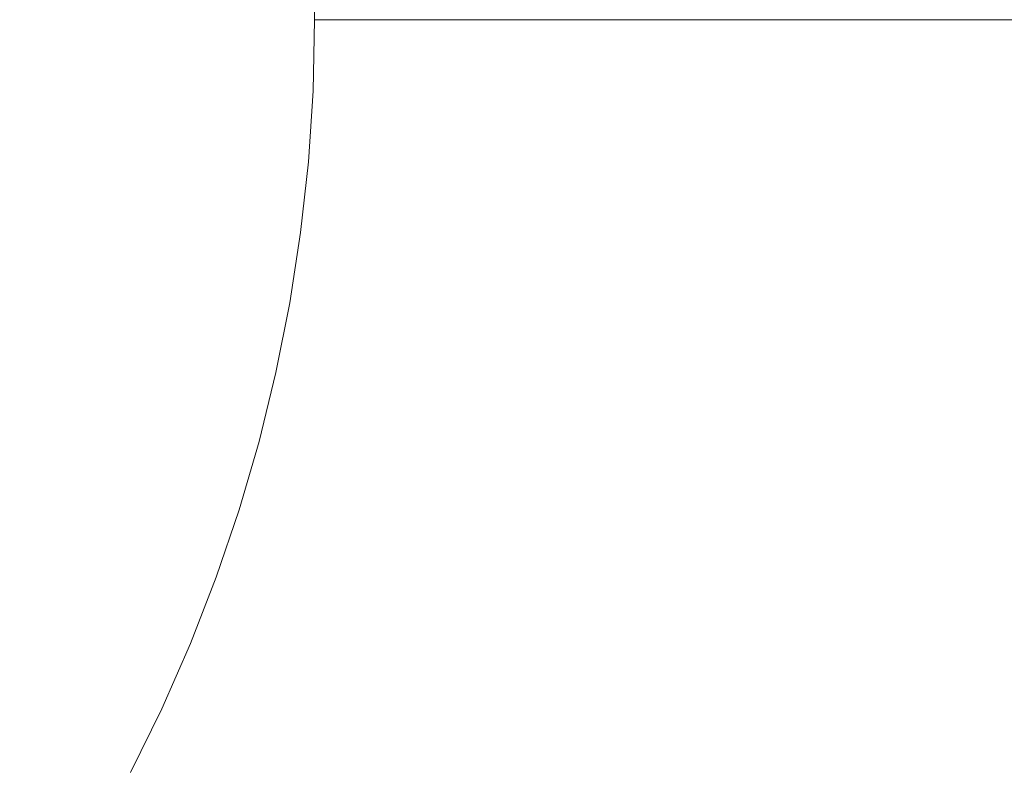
# Model space of a CAD drawing. Header units: centimetres. Extents: x -25.9 to 27.4, y -21.7 to -19.9.
# Tile 124 of 202: x 9.3944 to 9.4548, y -21.2062 to -21.16. Entities that reach past the tile are written whole.
import ezdxf

# ---------------------------------------------------------------- set-up
doc = ezdxf.new("R2010")
doc.units = ezdxf.units.CM
doc.header["$LTSCALE"] = 2.54
doc.layers.add('Lucido design-1', color=7, linetype='Continuous')

# ---------------------------------------------------------------- blocks, each defined once
blk = doc.blocks.new('Gruppo-5-1')
at = {"color": 7, "linetype": 'Continuous', "lineweight": 9}
blk.add_3dface([(-25.787481, -19.96, 876.421383), (-25.787481, -21.56, 876.421383), (27.312519, -21.56, 876.421383), (27.312519, -19.96, 876.421383)], dxfattribs=at)
for points, invisible_edges in [([(-7.887481, -19.96, 876.021383), (9.412519, -19.96, 876.021383), (9.312519, -21.26, 876.021383), (-7.787481, -21.26, 876.021383)], 10), ([(9.312519, -21.26, 876.021383), (9.412519, -19.96, 876.021383), (9.412519, -21.16, 876.021383)], 9), ([(9.312519, -21.26, 876.021383), (9.412519, -21.16, 876.021383), (9.412424, -21.164362, 876.021383), (9.412138, -21.168716, 876.021383)], 9), ([(9.416441, -21.16, 876.021307), (9.416342, -21.164533, 876.021307), (9.412424, -21.164362, 876.021383), (9.412519, -21.16, 876.021383)], 3), ([(9.420644, -21.16, 876.021053), (9.420542, -21.164716, 876.021053), (9.416342, -21.164533, 876.021307), (9.416441, -21.16, 876.021307)], 7), ([(9.420542, -21.164716, 876.021053), (9.420644, -21.16, 876.021053), (9.420738, -21.16, 876.021043)], 9), ([(9.420738, -21.16, 876.021043), (9.424832, -21.16, 876.020623), (9.424725, -21.164899, 876.020623), (9.420542, -21.164716, 876.021053)], 14), ([(9.424725, -21.164899, 876.020623), (9.424832, -21.16, 876.020623), (9.425027, -21.16, 876.020594)], 9), ([(9.425027, -21.16, 876.020594), (9.428993, -21.16, 876.020017), (9.428882, -21.165081, 876.020017), (9.424725, -21.164899, 876.020623)], 14), ([(9.428882, -21.165081, 876.020017), (9.428993, -21.16, 876.020017), (9.429286, -21.16, 876.019962)], 9), ([(9.429286, -21.16, 876.019962), (9.433121, -21.16, 876.019238), (9.433006, -21.165261, 876.019238), (9.428882, -21.165081, 876.020017)], 14), ([(9.433006, -21.165261, 876.019238), (9.433121, -21.16, 876.019238), (9.433506, -21.16, 876.019149)], 9), ([(9.433506, -21.16, 876.019149), (9.437209, -21.16, 876.018288), (9.43709, -21.165439, 876.018288), (9.433006, -21.165261, 876.019238)], 14), ([(9.43709, -21.165439, 876.018288), (9.437209, -21.16, 876.018288), (9.437681, -21.16, 876.018157)], 9), ([(9.437681, -21.16, 876.018157), (9.441249, -21.16, 876.017167), (9.441127, -21.165615, 876.017167), (9.43709, -21.165439, 876.018288)], 14), ([(9.441127, -21.165615, 876.017167), (9.441249, -21.16, 876.017167), (9.441802, -21.16, 876.016989)], 9), ([(9.441802, -21.16, 876.016989), (9.445235, -21.16, 876.01588), (9.445109, -21.165789, 876.01588), (9.441127, -21.165615, 876.017167)], 14), ([(9.445109, -21.165789, 876.01588), (9.445235, -21.16, 876.01588), (9.445864, -21.16, 876.015648)], 9), ([(9.445864, -21.16, 876.015648), (9.44916, -21.16, 876.014429), (9.44903, -21.16596, 876.014429), (9.445109, -21.165789, 876.01588)], 14), ([(9.44903, -21.16596, 876.014429), (9.44916, -21.16, 876.014429), (9.44986, -21.16, 876.014136)], 9), ([(9.44986, -21.16, 876.014136), (9.453018, -21.16, 876.012816), (9.452884, -21.166128, 876.012816), (9.44903, -21.16596, 876.014429)], 14), ([(9.452884, -21.166128, 876.012816), (9.453018, -21.16, 876.012816), (9.453781, -21.16, 876.012458)], 9), ([(9.453781, -21.16, 876.012458), (9.456801, -21.16, 876.011044), (9.456664, -21.166293, 876.011044), (9.452884, -21.166128, 876.012816)], 14), ([(9.416342, -21.164533, 876.021307), (9.416046, -21.169057, 876.021307), (9.412138, -21.168716, 876.021383), (9.412424, -21.164362, 876.021383)], 11), ([(9.420542, -21.164716, 876.021053), (9.420233, -21.169424, 876.021053), (9.416046, -21.169057, 876.021307), (9.416342, -21.164533, 876.021307)], 15), ([(9.424725, -21.164899, 876.020623), (9.424404, -21.169789, 876.020623), (9.420233, -21.169424, 876.021053), (9.420542, -21.164716, 876.021053)], 15), ([(9.428882, -21.165081, 876.020017), (9.42855, -21.170151, 876.020017), (9.424404, -21.169789, 876.020623), (9.424725, -21.164899, 876.020623)], 15), ([(9.433006, -21.165261, 876.019238), (9.432662, -21.170511, 876.019238), (9.42855, -21.170151, 876.020017), (9.428882, -21.165081, 876.020017)], 15), ([(9.43709, -21.165439, 876.018288), (9.436734, -21.170867, 876.018288), (9.432662, -21.170511, 876.019238), (9.433006, -21.165261, 876.019238)], 15), ([(9.441127, -21.165615, 876.017167), (9.440759, -21.17122, 876.017167), (9.436734, -21.170867, 876.018288), (9.43709, -21.165439, 876.018288)], 15), ([(9.445109, -21.165789, 876.01588), (9.44473, -21.171567, 876.01588), (9.440759, -21.17122, 876.017167), (9.441127, -21.165615, 876.017167)], 15), ([(9.44903, -21.16596, 876.014429), (9.448641, -21.171909, 876.014429), (9.44473, -21.171567, 876.01588), (9.445109, -21.165789, 876.01588)], 15), ([(9.452884, -21.166128, 876.012816), (9.452483, -21.172245, 876.012816), (9.448641, -21.171909, 876.014429), (9.44903, -21.16596, 876.014429)], 15), ([(9.456664, -21.166293, 876.011044), (9.456252, -21.172575, 876.011044), (9.452483, -21.172245, 876.012816), (9.452884, -21.166128, 876.012816)], 15), ([(9.312519, -21.26, 876.021383), (9.412138, -21.168716, 876.021383), (9.411663, -21.173053, 876.021383), (9.411, -21.177365, 876.021383)], 9), ([(9.416046, -21.169057, 876.021307), (9.415552, -21.173565, 876.021307), (9.411663, -21.173053, 876.021383), (9.412138, -21.168716, 876.021383)], 11), ([(9.420233, -21.169424, 876.021053), (9.419719, -21.174113, 876.021053), (9.415552, -21.173565, 876.021307), (9.416046, -21.169057, 876.021307)], 15), ([(9.424404, -21.169789, 876.020623), (9.423871, -21.17466, 876.020623), (9.419719, -21.174113, 876.021053), (9.420233, -21.169424, 876.021053)], 15), ([(9.42855, -21.170151, 876.020017), (9.427997, -21.175203, 876.020017), (9.423871, -21.17466, 876.020623), (9.424404, -21.169789, 876.020623)], 15), ([(9.432662, -21.170511, 876.019238), (9.432089, -21.175742, 876.019238), (9.427997, -21.175203, 876.020017), (9.42855, -21.170151, 876.020017)], 15), ([(9.436734, -21.170867, 876.018288), (9.436142, -21.176275, 876.018288), (9.432089, -21.175742, 876.019238), (9.432662, -21.170511, 876.019238)], 15), ([(9.440759, -21.17122, 876.017167), (9.440148, -21.176803, 876.017167), (9.436142, -21.176275, 876.018288), (9.436734, -21.170867, 876.018288)], 15), ([(9.44473, -21.171567, 876.01588), (9.4441, -21.177323, 876.01588), (9.440148, -21.176803, 876.017167), (9.440759, -21.17122, 876.017167)], 15), ([(9.448641, -21.171909, 876.014429), (9.447991, -21.177835, 876.014429), (9.4441, -21.177323, 876.01588), (9.44473, -21.171567, 876.01588)], 15), ([(9.452483, -21.172245, 876.012816), (9.451816, -21.178339, 876.012816), (9.447991, -21.177835, 876.014429), (9.448641, -21.171909, 876.014429)], 15), ([(9.456252, -21.172575, 876.011044), (9.455567, -21.178833, 876.011044), (9.451816, -21.178339, 876.012816), (9.452483, -21.172245, 876.012816)], 15), ([(9.415552, -21.173565, 876.021307), (9.414862, -21.178046, 876.021307), (9.411, -21.177365, 876.021383), (9.411663, -21.173053, 876.021383)], 11), ([(9.419719, -21.174113, 876.021053), (9.419002, -21.178776, 876.021053), (9.414862, -21.178046, 876.021307), (9.415552, -21.173565, 876.021307)], 15), ([(9.423871, -21.17466, 876.020623), (9.423125, -21.179503, 876.020623), (9.419002, -21.178776, 876.021053), (9.419719, -21.174113, 876.021053)], 15), ([(9.427997, -21.175203, 876.020017), (9.427224, -21.180226, 876.020017), (9.423125, -21.179503, 876.020623), (9.423871, -21.17466, 876.020623)], 15), ([(9.432089, -21.175742, 876.019238), (9.431289, -21.180942, 876.019238), (9.427224, -21.180226, 876.020017), (9.427997, -21.175203, 876.020017)], 15), ([(9.436142, -21.176275, 876.018288), (9.435315, -21.181652, 876.018288), (9.431289, -21.180942, 876.019238), (9.432089, -21.175742, 876.019238)], 15), ([(9.440148, -21.176803, 876.017167), (9.439294, -21.182354, 876.017167), (9.435315, -21.181652, 876.018288), (9.436142, -21.176275, 876.018288)], 15), ([(9.4441, -21.177323, 876.01588), (9.443219, -21.183046, 876.01588), (9.439294, -21.182354, 876.017167), (9.440148, -21.176803, 876.017167)], 15), ([(9.411, -21.177365, 876.021383), (9.410148, -21.181644, 876.021383), (9.312519, -21.26, 876.021383)], 10), ([(9.414862, -21.178046, 876.021307), (9.413978, -21.182493, 876.021307), (9.410148, -21.181644, 876.021383), (9.411, -21.177365, 876.021383)], 11), ([(9.447991, -21.177835, 876.014429), (9.447085, -21.183728, 876.014429), (9.443219, -21.183046, 876.01588), (9.4441, -21.177323, 876.01588)], 15), ([(9.419002, -21.178776, 876.021053), (9.418081, -21.183403, 876.021053), (9.413978, -21.182493, 876.021307), (9.414862, -21.178046, 876.021307)], 15), ([(9.451816, -21.178339, 876.012816), (9.450883, -21.184397, 876.012816), (9.447085, -21.183728, 876.014429), (9.447991, -21.177835, 876.014429)], 15), ([(9.455567, -21.178833, 876.011044), (9.454609, -21.185054, 876.011044), (9.450883, -21.184397, 876.012816), (9.451816, -21.178339, 876.012816)], 15), ([(9.423125, -21.179503, 876.020623), (9.42217, -21.184309, 876.020623), (9.418081, -21.183403, 876.021053), (9.419002, -21.178776, 876.021053)], 15), ([(9.459237, -21.179316, 876.009119), (9.458255, -21.185697, 876.009119), (9.454609, -21.185054, 876.011044), (9.455567, -21.178833, 876.011044)], 15), ([(9.427224, -21.180226, 876.020017), (9.426232, -21.18521, 876.020017), (9.42217, -21.184309, 876.020623), (9.423125, -21.179503, 876.020623)], 15), ([(9.431289, -21.180942, 876.019238), (9.430262, -21.186103, 876.019238), (9.426232, -21.18521, 876.020017), (9.427224, -21.180226, 876.020017)], 15), ([(9.435315, -21.181652, 876.018288), (9.434253, -21.186988, 876.018288), (9.430262, -21.186103, 876.019238), (9.431289, -21.180942, 876.019238)], 15), ([(9.312519, -21.26, 876.021383), (9.410148, -21.181644, 876.021383), (9.409111, -21.185882, 876.021383)], 9), ([(9.413978, -21.182493, 876.021307), (9.4129, -21.186897, 876.021307), (9.409111, -21.185882, 876.021383), (9.410148, -21.181644, 876.021383)], 11), ([(9.439294, -21.182354, 876.017167), (9.438198, -21.187862, 876.017167), (9.434253, -21.186988, 876.018288), (9.435315, -21.181652, 876.018288)], 15), ([(9.418081, -21.183403, 876.021053), (9.41696, -21.187985, 876.021053), (9.4129, -21.186897, 876.021307), (9.413978, -21.182493, 876.021307)], 15), ([(9.443219, -21.183046, 876.01588), (9.44209, -21.188725, 876.01588), (9.438198, -21.187862, 876.017167), (9.439294, -21.182354, 876.017167)], 15), ([(9.447085, -21.183728, 876.014429), (9.445922, -21.189575, 876.014429), (9.44209, -21.188725, 876.01588), (9.443219, -21.183046, 876.01588)], 15), ([(9.42217, -21.184309, 876.020623), (9.421005, -21.189069, 876.020623), (9.41696, -21.187985, 876.021053), (9.418081, -21.183403, 876.021053)], 15), ([(9.450883, -21.184397, 876.012816), (9.449687, -21.19041, 876.012816), (9.445922, -21.189575, 876.014429), (9.447085, -21.183728, 876.014429)], 15), ([(9.426232, -21.18521, 876.020017), (9.425024, -21.190146, 876.020017), (9.421005, -21.189069, 876.020623), (9.42217, -21.184309, 876.020623)], 15), ([(9.454609, -21.185054, 876.011044), (9.453381, -21.191228, 876.011044), (9.449687, -21.19041, 876.012816), (9.450883, -21.184397, 876.012816)], 15), ([(9.430262, -21.186103, 876.019238), (9.429012, -21.191214, 876.019238), (9.425024, -21.190146, 876.020017), (9.426232, -21.18521, 876.020017)], 15), ([(9.458255, -21.185697, 876.009119), (9.456996, -21.19203, 876.009119), (9.453381, -21.191228, 876.011044), (9.454609, -21.185054, 876.011044)], 15), ([(9.312519, -21.26, 876.021383), (9.409111, -21.185882, 876.021383), (9.40789, -21.190071, 876.021383), (9.406488, -21.194202, 876.021383)], 9), ([(9.4129, -21.186897, 876.021307), (9.411631, -21.19125, 876.021307), (9.40789, -21.190071, 876.021383), (9.409111, -21.185882, 876.021383)], 11), ([(9.434253, -21.186988, 876.018288), (9.43296, -21.192272, 876.018288), (9.429012, -21.191214, 876.019238), (9.430262, -21.186103, 876.019238)], 15), ([(9.41696, -21.187985, 876.021053), (9.41564, -21.192514, 876.021053), (9.411631, -21.19125, 876.021307), (9.4129, -21.186897, 876.021307)], 15), ([(9.438198, -21.187862, 876.017167), (9.436863, -21.193318, 876.017167), (9.43296, -21.192272, 876.018288), (9.434253, -21.186988, 876.018288)], 15), ([(9.421005, -21.189069, 876.020623), (9.419634, -21.193773, 876.020623), (9.41564, -21.192514, 876.021053), (9.41696, -21.187985, 876.021053)], 15), ([(9.44209, -21.188725, 876.01588), (9.440713, -21.19435, 876.01588), (9.436863, -21.193318, 876.017167), (9.438198, -21.187862, 876.017167)], 15), ([(9.425024, -21.190146, 876.020017), (9.423602, -21.195024, 876.020017), (9.419634, -21.193773, 876.020623), (9.421005, -21.189069, 876.020623)], 15), ([(9.445922, -21.189575, 876.014429), (9.444505, -21.195365, 876.014429), (9.440713, -21.19435, 876.01588), (9.44209, -21.188725, 876.01588)], 15), ([(9.449687, -21.19041, 876.012816), (9.44823, -21.196364, 876.012816), (9.444505, -21.195365, 876.014429), (9.445922, -21.189575, 876.014429)], 15), ([(9.411631, -21.19125, 876.021307), (9.410174, -21.195544, 876.021307), (9.406488, -21.194202, 876.021383), (9.40789, -21.190071, 876.021383)], 11), ([(9.429012, -21.191214, 876.019238), (9.427539, -21.196266, 876.019238), (9.423602, -21.195024, 876.020017), (9.425024, -21.190146, 876.020017)], 15), ([(9.453381, -21.191228, 876.011044), (9.451885, -21.197343, 876.011044), (9.44823, -21.196364, 876.012816), (9.449687, -21.19041, 876.012816)], 15), ([(9.41564, -21.192514, 876.021053), (9.414124, -21.196981, 876.021053), (9.410174, -21.195544, 876.021307), (9.411631, -21.19125, 876.021307)], 15), ([(9.43296, -21.192272, 876.018288), (9.431438, -21.197495, 876.018288), (9.427539, -21.196266, 876.019238), (9.429012, -21.191214, 876.019238)], 15), ([(9.456996, -21.19203, 876.009119), (9.455461, -21.198301, 876.009119), (9.451885, -21.197343, 876.011044), (9.453381, -21.191228, 876.011044)], 15), ([(9.419634, -21.193773, 876.020623), (9.418058, -21.198413, 876.020623), (9.414124, -21.196981, 876.021053), (9.41564, -21.192514, 876.021053)], 15), ([(9.436863, -21.193318, 876.017167), (9.435291, -21.19871, 876.017167), (9.431438, -21.197495, 876.018288), (9.43296, -21.192272, 876.018288)], 15), ([(9.440713, -21.19435, 876.01588), (9.439093, -21.199909, 876.01588), (9.435291, -21.19871, 876.017167), (9.436863, -21.193318, 876.017167)], 15), ([(9.423602, -21.195024, 876.020017), (9.421969, -21.199837, 876.020017), (9.418058, -21.198413, 876.020623), (9.419634, -21.193773, 876.020623)], 15), ([(9.406488, -21.194202, 876.021383), (9.404907, -21.198268, 876.021383), (9.312519, -21.26, 876.021383)], 10), ([(9.410174, -21.195544, 876.021307), (9.40853, -21.199769, 876.021307), (9.404907, -21.198268, 876.021383), (9.406488, -21.194202, 876.021383)], 11), ([(9.444505, -21.195365, 876.014429), (9.442836, -21.201089, 876.014429), (9.439093, -21.199909, 876.01588), (9.440713, -21.19435, 876.01588)], 15), ([(9.427539, -21.196266, 876.019238), (9.425848, -21.201248, 876.019238), (9.421969, -21.199837, 876.020017), (9.423602, -21.195024, 876.020017)], 15), ([(9.414124, -21.196981, 876.021053), (9.412414, -21.201378, 876.021053), (9.40853, -21.199769, 876.021307), (9.410174, -21.195544, 876.021307)], 15), ([(9.44823, -21.196364, 876.012816), (9.446515, -21.202249, 876.012816), (9.442836, -21.201089, 876.014429), (9.444505, -21.195365, 876.014429)], 15), ([(9.431438, -21.197495, 876.018288), (9.429689, -21.202647, 876.018288), (9.425848, -21.201248, 876.019238), (9.427539, -21.196266, 876.019238)], 15), ([(9.451885, -21.197343, 876.011044), (9.450123, -21.203386, 876.011044), (9.446515, -21.202249, 876.012816), (9.44823, -21.196364, 876.012816)], 15), ([(9.418058, -21.198413, 876.020623), (9.416282, -21.20298, 876.020623), (9.412414, -21.201378, 876.021053), (9.414124, -21.196981, 876.021053)], 15), ([(9.435291, -21.19871, 876.017167), (9.433486, -21.204028, 876.017167), (9.429689, -21.202647, 876.018288), (9.431438, -21.197495, 876.018288)], 15), ([(9.455461, -21.198301, 876.009119), (9.453654, -21.2045, 876.009119), (9.450123, -21.203386, 876.011044), (9.451885, -21.197343, 876.011044)], 15), ([(9.312519, -21.26, 876.021383), (9.404907, -21.198268, 876.021383), (9.40315, -21.202262, 876.021383), (9.40122, -21.206175, 876.021383)], 9), ([(9.40853, -21.199769, 876.021307), (9.406704, -21.203919, 876.021307), (9.40315, -21.202262, 876.021383), (9.404907, -21.198268, 876.021383)], 11), ([(9.458953, -21.199237, 876.007042), (9.457103, -21.205587, 876.007042), (9.453654, -21.2045, 876.009119), (9.455461, -21.198301, 876.009119)], 15), ([(9.421969, -21.199837, 876.020017), (9.420127, -21.204573, 876.020017), (9.416282, -21.20298, 876.020623), (9.418058, -21.198413, 876.020623)], 15), ([(9.439093, -21.199909, 876.01588), (9.437232, -21.205392, 876.01588), (9.433486, -21.204028, 876.017167), (9.435291, -21.19871, 876.017167)], 15), ([(9.412414, -21.201378, 876.021053), (9.410514, -21.205696, 876.021053), (9.406704, -21.203919, 876.021307), (9.40853, -21.199769, 876.021307)], 15), ([(9.425848, -21.201248, 876.019238), (9.423941, -21.206153, 876.019238), (9.420127, -21.204573, 876.020017), (9.421969, -21.199837, 876.020017)], 15), ([(9.442836, -21.201089, 876.014429), (9.44092, -21.206734, 876.014429), (9.437232, -21.205392, 876.01588), (9.439093, -21.199909, 876.01588)], 15), ([(9.429689, -21.202647, 876.018288), (9.427717, -21.207717, 876.018288), (9.423941, -21.206153, 876.019238), (9.425848, -21.201248, 876.019238)], 15), ([(9.446515, -21.202249, 876.012816), (9.444545, -21.208053, 876.012816), (9.44092, -21.206734, 876.014429), (9.442836, -21.201089, 876.014429)], 15), ([(9.416282, -21.20298, 876.020623), (9.414309, -21.207466, 876.020623), (9.410514, -21.205696, 876.021053), (9.412414, -21.201378, 876.021053)], 15), ([(9.406704, -21.203919, 876.021307), (9.404699, -21.207986, 876.021307), (9.40122, -21.206175, 876.021383), (9.40315, -21.202262, 876.021383)], 11), ([(9.450123, -21.203386, 876.011044), (9.4481, -21.209347, 876.011044), (9.444545, -21.208053, 876.012816), (9.446515, -21.202249, 876.012816)], 15), ([(9.420127, -21.204573, 876.020017), (9.41808, -21.209224, 876.020017), (9.414309, -21.207466, 876.020623), (9.416282, -21.20298, 876.020623)], 15), ([(9.433486, -21.204028, 876.017167), (9.43145, -21.209263, 876.017167), (9.427717, -21.207717, 876.018288), (9.429689, -21.202647, 876.018288)], 15), ([(9.453654, -21.2045, 876.009119), (9.451579, -21.210614, 876.009119), (9.4481, -21.209347, 876.011044), (9.450123, -21.203386, 876.011044)], 15), ([(9.410514, -21.205696, 876.021053), (9.408427, -21.209927, 876.021053), (9.404699, -21.207986, 876.021307), (9.406704, -21.203919, 876.021307)], 15), ([(9.437232, -21.205392, 876.01588), (9.435133, -21.210788, 876.01588), (9.43145, -21.209263, 876.017167), (9.433486, -21.204028, 876.017167)], 15), ([(9.423941, -21.206153, 876.019238), (9.421822, -21.210969, 876.019238), (9.41808, -21.209224, 876.020017), (9.420127, -21.204573, 876.020017)], 15), ([(9.457103, -21.205587, 876.007042), (9.454977, -21.21185, 876.007042), (9.451579, -21.210614, 876.009119), (9.453654, -21.2045, 876.009119)], 15), ([(9.44092, -21.206734, 876.014429), (9.438759, -21.212291, 876.014429), (9.435133, -21.210788, 876.01588), (9.437232, -21.205392, 876.01588)], 15), ([(9.414309, -21.207466, 876.020623), (9.412142, -21.21186, 876.020623), (9.408427, -21.209927, 876.021053), (9.410514, -21.205696, 876.021053)], 15), ([(9.427717, -21.207717, 876.018288), (9.425526, -21.212696, 876.018288), (9.421822, -21.210969, 876.019238), (9.423941, -21.206153, 876.019238)], 15)]:
    blk.add_3dface(points, dxfattribs=dict(at, invisible_edges=invisible_edges))

msp = doc.modelspace()

# ---------------------------------------------------------------- block references
at = {"layer": 'Lucido design-1', "color": 7}
msp.add_blockref('Gruppo-5-1', (0, 0), dxfattribs=at)

doc.saveas('drawing.dxf')
